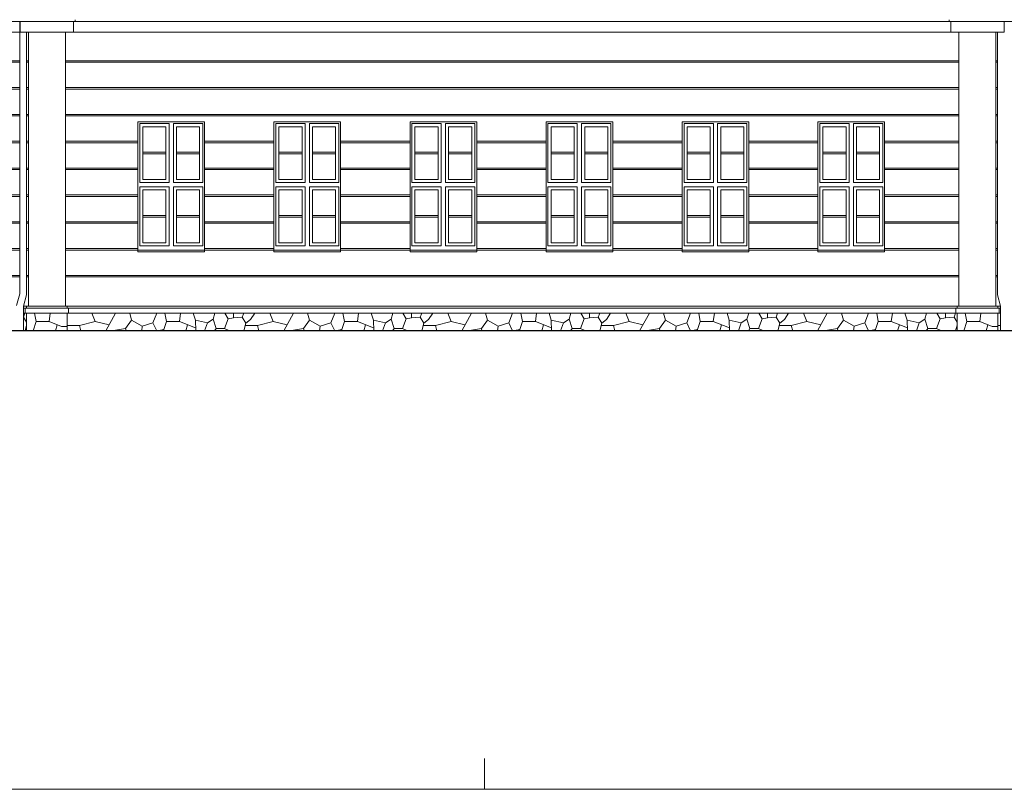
# Model space of a CAD drawing. Extents: x -394022 to -71759, y -12022 to 18278.
# Tile 68 of 91: x -115289 to -99334, y -11422 to 1053. Entities that reach past the tile are written whole.
import ezdxf

# ---------------------------------------------------------------- set-up
doc = ezdxf.new("R2010")
doc.units = 0
doc.header["$MEASUREMENT"] = 0
for name, color, linetype, lineweight in [('ARCH TABELA_Nr_Pióra__21', 7, 'Continuous', 13), ('INWENT ODWODNIENIE_Nr_Pióra__21', 7, 'Continuous', 13), ('INWENT TEREN_Nr_Pióra__1', 7, 'Continuous', 25), ('INWENT. DRZWI_Nr_Pióra__21', 7, 'Continuous', 13), ('INWENT.ŚCIANY_Nr_Pióra__21', 7, 'Continuous', 13)]:
    doc.layers.add(name, color=color, linetype=linetype, lineweight=lineweight)
doc.layers.add('INWENT.ŚCIANY_Nr_Pióra__2', color=7, linetype='Continuous', lineweight=13, true_color=0x7f7f7f)

msp = doc.modelspace()

# ---------------------------------------------------------------- linework, layer by layer
at = {"layer": 'ARCH TABELA_Nr_Pióra__21', "linetype": 'Continuous'}
for p, q in [((-107758.7, -11421.6), (-107758.7, -10921.6)), ((-71758.7, -11421.6), (-128758.7, -11421.6))]:
    msp.add_line(p, q, dxfattribs=at)
at = {"layer": 'INWENT ODWODNIENIE_Nr_Pióra__21', "linetype": 'Continuous'}
for p, q in [((-115288.7, -3390.7), (-115288.7, 1023.2)), ((-115178.7, -3405.2), (-115178.7, 853.2)), ((-99443.7, -3405.2), (-99443.7, 853.2)), ((-115338.7, -3577.3), (-115288.7, -3390.7)), ((-115228.7, -3591.8), (-115178.7, -3405.2)), ((-99393.7, -3591.8), (-99443.7, -3405.2)), ((-115228.7, -3991.8), (-115228.7, -3591.8)), ((-99393.7, -3991.8), (-99393.7, -3591.8))]:
    msp.add_line(p, q, dxfattribs=at)
at = {"layer": 'INWENT TEREN_Nr_Pióra__1', "linetype": 'Continuous'}
msp.add_line((-99008.7, -3991.8), (-118368.7, -3991.8), dxfattribs=at)
at = {"layer": 'INWENT. DRZWI_Nr_Pióra__21', "linetype": 'Continuous'}
for p, q in [((-113343.7, -631.8), (-112868.7, -631.8)), ((-113343.7, -1586.8), (-113343.7, -631.8)), ((-112868.7, -1586.8), (-112868.7, -631.8)), ((-112798.7, -1586.8), (-112798.7, -631.8)), ((-112798.7, -631.8), (-112323.7, -631.8)), ((-112323.7, -1586.8), (-112323.7, -631.8)), ((-111138.7, -631.8), (-110663.7, -631.8)), ((-111138.7, -1586.8), (-111138.7, -631.8)), ((-110663.7, -1586.8), (-110663.7, -631.8)), ((-110593.7, -1586.8), (-110593.7, -631.8)), ((-110593.7, -631.8), (-110118.7, -631.8)), ((-110118.7, -1586.8), (-110118.7, -631.8)), ((-108933.7, -631.8), (-108458.7, -631.8)), ((-108933.7, -1586.8), (-108933.7, -631.8)), ((-108458.7, -1586.8), (-108458.7, -631.8)), ((-108388.7, -1586.8), (-108388.7, -631.8)), ((-108388.7, -631.8), (-107913.7, -631.8)), ((-107913.7, -1586.8), (-107913.7, -631.8)), ((-106728.7, -631.8), (-106253.7, -631.8)), ((-106728.7, -1586.8), (-106728.7, -631.8)), ((-106253.7, -1586.8), (-106253.7, -631.8)), ((-106183.7, -1586.8), (-106183.7, -631.8)), ((-106183.7, -631.8), (-105708.7, -631.8)), ((-105708.7, -1586.8), (-105708.7, -631.8)), ((-104523.7, -631.8), (-104048.7, -631.8)), ((-104523.7, -1586.8), (-104523.7, -631.8)), ((-104048.7, -1586.8), (-104048.7, -631.8)), ((-103978.7, -1586.8), (-103978.7, -631.8)), ((-103978.7, -631.8), (-103503.7, -631.8)), ((-103503.7, -1586.8), (-103503.7, -631.8)), ((-102323.7, -631.8), (-101848.7, -631.8)), ((-102323.7, -1586.8), (-102323.7, -631.8)), ((-101848.7, -1586.8), (-101848.7, -631.8)), ((-101778.7, -1586.8), (-101778.7, -631.8)), ((-101778.7, -631.8), (-101303.7, -631.8)), ((-101303.7, -1586.8), (-101303.7, -631.8)), ((-113293.7, -1536.8), (-113293.7, -681.8)), ((-113293.7, -681.8), (-112918.7, -681.8)), ((-112918.7, -1536.8), (-112918.7, -681.8)), ((-112748.7, -1536.8), (-112748.7, -681.8)), ((-112748.7, -681.8), (-112373.7, -681.8)), ((-112373.7, -1536.8), (-112373.7, -681.8)), ((-111088.7, -1536.8), (-111088.7, -681.8)), ((-111088.7, -681.8), (-110713.7, -681.8)), ((-110713.7, -1536.8), (-110713.7, -681.8)), ((-110543.7, -1536.8), (-110543.7, -681.8)), ((-110543.7, -681.8), (-110168.7, -681.8)), ((-110168.7, -1536.8), (-110168.7, -681.8)), ((-108883.7, -1536.8), (-108883.7, -681.8)), ((-108883.7, -681.8), (-108508.7, -681.8)), ((-108508.7, -1536.8), (-108508.7, -681.8)), ((-108338.7, -1536.8), (-108338.7, -681.8)), ((-108338.7, -681.8), (-107963.7, -681.8)), ((-107963.7, -1536.8), (-107963.7, -681.8)), ((-106678.7, -1536.8), (-106678.7, -681.8)), ((-106678.7, -681.8), (-106303.7, -681.8)), ((-106303.7, -1536.8), (-106303.7, -681.8)), ((-106133.7, -1536.8), (-106133.7, -681.8)), ((-106133.7, -681.8), (-105758.7, -681.8)), ((-105758.7, -1536.8), (-105758.7, -681.8)), ((-104473.7, -1536.8), (-104473.7, -681.8)), ((-104473.7, -681.8), (-104098.7, -681.8)), ((-104098.7, -1536.8), (-104098.7, -681.8)), ((-103928.7, -1536.8), (-103928.7, -681.8)), ((-103928.7, -681.8), (-103553.7, -681.8)), ((-103553.7, -1536.8), (-103553.7, -681.8)), ((-102273.7, -1536.8), (-102273.7, -681.8)), ((-102273.7, -681.8), (-101898.7, -681.8)), ((-101898.7, -1536.8), (-101898.7, -681.8)), ((-101728.7, -1536.8), (-101728.7, -681.8)), ((-101728.7, -681.8), (-101353.7, -681.8)), ((-101353.7, -1536.8), (-101353.7, -681.8)), ((-113293.7, -1093.3), (-112918.7, -1093.3)), ((-112748.7, -1093.3), (-112373.7, -1093.3)), ((-111088.7, -1093.3), (-110713.7, -1093.3)), ((-110543.7, -1093.3), (-110168.7, -1093.3)), ((-108883.7, -1093.3), (-108508.7, -1093.3)), ((-108338.7, -1093.3), (-107963.7, -1093.3)), ((-106678.7, -1093.3), (-106303.7, -1093.3)), ((-106133.7, -1093.3), (-105758.7, -1093.3)), ((-104473.7, -1093.3), (-104098.7, -1093.3)), ((-103928.7, -1093.3), (-103553.7, -1093.3)), ((-102273.7, -1093.3), (-101898.7, -1093.3)), ((-101728.7, -1093.3), (-101353.7, -1093.3)), ((-113293.7, -1119.3), (-112918.7, -1119.3)), ((-112748.7, -1119.3), (-112373.7, -1119.3)), ((-111088.7, -1119.3), (-110713.7, -1119.3)), ((-110543.7, -1119.3), (-110168.7, -1119.3)), ((-108883.7, -1119.3), (-108508.7, -1119.3)), ((-108338.7, -1119.3), (-107963.7, -1119.3)), ((-106678.7, -1119.3), (-106303.7, -1119.3)), ((-106133.7, -1119.3), (-105758.7, -1119.3)), ((-104473.7, -1119.3), (-104098.7, -1119.3)), ((-103928.7, -1119.3), (-103553.7, -1119.3)), ((-102273.7, -1119.3), (-101898.7, -1119.3)), ((-101728.7, -1119.3), (-101353.7, -1119.3)), ((-113343.7, -1586.8), (-112868.7, -1586.8)), ((-113293.7, -1536.8), (-112918.7, -1536.8)), ((-112798.7, -1586.8), (-112323.7, -1586.8)), ((-112748.7, -1536.8), (-112373.7, -1536.8)), ((-111138.7, -1586.8), (-110663.7, -1586.8)), ((-111088.7, -1536.8), (-110713.7, -1536.8)), ((-110593.7, -1586.8), (-110118.7, -1586.8)), ((-110543.7, -1536.8), (-110168.7, -1536.8)), ((-108933.7, -1586.8), (-108458.7, -1586.8)), ((-108883.7, -1536.8), (-108508.7, -1536.8)), ((-108388.7, -1586.8), (-107913.7, -1586.8)), ((-108338.7, -1536.8), (-107963.7, -1536.8)), ((-106728.7, -1586.8), (-106253.7, -1586.8)), ((-106678.7, -1536.8), (-106303.7, -1536.8)), ((-106183.7, -1586.8), (-105708.7, -1586.8)), ((-106133.7, -1536.8), (-105758.7, -1536.8)), ((-104523.7, -1586.8), (-104048.7, -1586.8)), ((-104473.7, -1536.8), (-104098.7, -1536.8)), ((-103978.7, -1586.8), (-103503.7, -1586.8)), ((-103928.7, -1536.8), (-103553.7, -1536.8)), ((-102323.7, -1586.8), (-101848.7, -1586.8)), ((-102273.7, -1536.8), (-101898.7, -1536.8)), ((-101778.7, -1586.8), (-101303.7, -1586.8)), ((-101728.7, -1536.8), (-101353.7, -1536.8)), ((-113343.7, -1656.8), (-112868.7, -1656.8)), ((-113343.7, -1656.8), (-113343.7, -2611.8)), ((-113293.7, -1706.8), (-113293.7, -2561.8)), ((-113293.7, -1706.8), (-112918.7, -1706.8)), ((-112918.7, -1706.8), (-112918.7, -2561.8)), ((-112868.7, -1656.8), (-112868.7, -2611.8)), ((-112798.7, -1656.8), (-112798.7, -2611.8)), ((-112798.7, -1656.8), (-112323.7, -1656.8)), ((-112748.7, -1706.8), (-112748.7, -2561.8)), ((-112748.7, -1706.8), (-112373.7, -1706.8)), ((-112373.7, -1706.8), (-112373.7, -2561.8)), ((-112323.7, -1656.8), (-112323.7, -2611.8)), ((-111138.7, -1656.8), (-110663.7, -1656.8)), ((-111138.7, -1656.8), (-111138.7, -2611.8)), ((-111088.7, -1706.8), (-111088.7, -2561.8)), ((-111088.7, -1706.8), (-110713.7, -1706.8)), ((-110713.7, -1706.8), (-110713.7, -2561.8)), ((-110663.7, -1656.8), (-110663.7, -2611.8)), ((-110593.7, -1656.8), (-110593.7, -2611.8)), ((-110593.7, -1656.8), (-110118.7, -1656.8)), ((-110543.7, -1706.8), (-110543.7, -2561.8)), ((-110543.7, -1706.8), (-110168.7, -1706.8)), ((-110168.7, -1706.8), (-110168.7, -2561.8)), ((-110118.7, -1656.8), (-110118.7, -2611.8)), ((-108933.7, -1656.8), (-108458.7, -1656.8)), ((-108933.7, -1656.8), (-108933.7, -2611.8)), ((-108883.7, -1706.8), (-108883.7, -2561.8)), ((-108883.7, -1706.8), (-108508.7, -1706.8)), ((-108508.7, -1706.8), (-108508.7, -2561.8)), ((-108458.7, -1656.8), (-108458.7, -2611.8)), ((-108388.7, -1656.8), (-108388.7, -2611.8)), ((-108388.7, -1656.8), (-107913.7, -1656.8)), ((-108338.7, -1706.8), (-108338.7, -2561.8)), ((-108338.7, -1706.8), (-107963.7, -1706.8)), ((-107963.7, -1706.8), (-107963.7, -2561.8)), ((-107913.7, -1656.8), (-107913.7, -2611.8)), ((-106728.7, -1656.8), (-106253.7, -1656.8)), ((-106728.7, -1656.8), (-106728.7, -2611.8)), ((-106678.7, -1706.8), (-106678.7, -2561.8)), ((-106678.7, -1706.8), (-106303.7, -1706.8)), ((-106303.7, -1706.8), (-106303.7, -2561.8)), ((-106253.7, -1656.8), (-106253.7, -2611.8)), ((-106183.7, -1656.8), (-106183.7, -2611.8)), ((-106183.7, -1656.8), (-105708.7, -1656.8)), ((-106133.7, -1706.8), (-106133.7, -2561.8)), ((-106133.7, -1706.8), (-105758.7, -1706.8)), ((-105758.7, -1706.8), (-105758.7, -2561.8)), ((-105708.7, -1656.8), (-105708.7, -2611.8)), ((-104523.7, -1656.8), (-104048.7, -1656.8)), ((-104523.7, -1656.8), (-104523.7, -2611.8)), ((-104473.7, -1706.8), (-104473.7, -2561.8)), ((-104473.7, -1706.8), (-104098.7, -1706.8)), ((-104098.7, -1706.8), (-104098.7, -2561.8)), ((-104048.7, -1656.8), (-104048.7, -2611.8)), ((-103978.7, -1656.8), (-103978.7, -2611.8)), ((-103978.7, -1656.8), (-103503.7, -1656.8)), ((-103928.7, -1706.8), (-103928.7, -2561.8)), ((-103928.7, -1706.8), (-103553.7, -1706.8)), ((-103553.7, -1706.8), (-103553.7, -2561.8)), ((-103503.7, -1656.8), (-103503.7, -2611.8)), ((-102323.7, -1656.8), (-101848.7, -1656.8)), ((-102323.7, -1656.8), (-102323.7, -2611.8)), ((-102273.7, -1706.8), (-102273.7, -2561.8)), ((-102273.7, -1706.8), (-101898.7, -1706.8)), ((-101898.7, -1706.8), (-101898.7, -2561.8)), ((-101848.7, -1656.8), (-101848.7, -2611.8)), ((-101778.7, -1656.8), (-101778.7, -2611.8)), ((-101778.7, -1656.8), (-101303.7, -1656.8)), ((-101728.7, -1706.8), (-101728.7, -2561.8)), ((-101728.7, -1706.8), (-101353.7, -1706.8)), ((-101353.7, -1706.8), (-101353.7, -2561.8)), ((-101303.7, -1656.8), (-101303.7, -2611.8)), ((-113293.7, -2121.3), (-112918.7, -2121.3)), ((-113293.7, -2147.3), (-112918.7, -2147.3)), ((-112748.7, -2121.3), (-112373.7, -2121.3)), ((-112748.7, -2147.3), (-112373.7, -2147.3)), ((-111088.7, -2121.3), (-110713.7, -2121.3)), ((-111088.7, -2147.3), (-110713.7, -2147.3)), ((-110543.7, -2121.3), (-110168.7, -2121.3)), ((-110543.7, -2147.3), (-110168.7, -2147.3)), ((-108883.7, -2121.3), (-108508.7, -2121.3)), ((-108883.7, -2147.3), (-108508.7, -2147.3)), ((-108338.7, -2121.3), (-107963.7, -2121.3)), ((-108338.7, -2147.3), (-107963.7, -2147.3)), ((-106678.7, -2121.3), (-106303.7, -2121.3)), ((-106678.7, -2147.3), (-106303.7, -2147.3)), ((-106133.7, -2121.3), (-105758.7, -2121.3)), ((-106133.7, -2147.3), (-105758.7, -2147.3)), ((-104473.7, -2121.3), (-104098.7, -2121.3)), ((-104473.7, -2147.3), (-104098.7, -2147.3)), ((-103928.7, -2121.3), (-103553.7, -2121.3)), ((-103928.7, -2147.3), (-103553.7, -2147.3)), ((-102273.7, -2121.3), (-101898.7, -2121.3)), ((-102273.7, -2147.3), (-101898.7, -2147.3)), ((-101728.7, -2121.3), (-101353.7, -2121.3)), ((-101728.7, -2147.3), (-101353.7, -2147.3)), ((-113343.7, -2611.8), (-112868.7, -2611.8)), ((-113293.7, -2561.8), (-112918.7, -2561.8)), ((-112798.7, -2611.8), (-112323.7, -2611.8)), ((-112748.7, -2561.8), (-112373.7, -2561.8)), ((-111138.7, -2611.8), (-110663.7, -2611.8)), ((-111088.7, -2561.8), (-110713.7, -2561.8)), ((-110593.7, -2611.8), (-110118.7, -2611.8)), ((-110543.7, -2561.8), (-110168.7, -2561.8)), ((-108933.7, -2611.8), (-108458.7, -2611.8)), ((-108883.7, -2561.8), (-108508.7, -2561.8)), ((-108388.7, -2611.8), (-107913.7, -2611.8)), ((-108338.7, -2561.8), (-107963.7, -2561.8)), ((-106728.7, -2611.8), (-106253.7, -2611.8)), ((-106678.7, -2561.8), (-106303.7, -2561.8)), ((-106183.7, -2611.8), (-105708.7, -2611.8)), ((-106133.7, -2561.8), (-105758.7, -2561.8)), ((-104523.7, -2611.8), (-104048.7, -2611.8)), ((-104473.7, -2561.8), (-104098.7, -2561.8)), ((-103978.7, -2611.8), (-103503.7, -2611.8)), ((-103928.7, -2561.8), (-103553.7, -2561.8)), ((-102323.7, -2611.8), (-101848.7, -2611.8)), ((-102273.7, -2561.8), (-101898.7, -2561.8)), ((-101778.7, -2611.8), (-101303.7, -2611.8)), ((-101728.7, -2561.8), (-101353.7, -2561.8))]:
    msp.add_line(p, q, dxfattribs=at)
at = {"layer": 'INWENT.ŚCIANY_Nr_Pióra__2', "linetype": 'Continuous'}
for p, q in [((-115228.7, -3768.9), (-115226.4, -3768.8)), ((-115226.4, -3768.8), (-115203.2, -3701.8)), ((-115178.7, -3848.3), (-115226.4, -3768.8)), ((-115021.6, -3838), (-115046.8, -3701.8)), ((-114793.3, -3701.8), (-114810.7, -3840.7)), ((-114066, -3840.7), (-114120, -3702.5)), ((-113736.5, -3701.8), (-113894.2, -3991.8)), ((-113475.1, -3819.7), (-113572.5, -3952.2)), ((-113506.4, -3701.8), (-113475.1, -3819.7)), ((-113475.1, -3819.7), (-113302.1, -3914.4)), ((-113067.8, -3701.8), (-113131, -3859.8)), ((-112910.9, -3838), (-112936, -3701.8)), ((-112682.6, -3701.8), (-112699.9, -3840.7)), ((-112478, -3701.8), (-112441.3, -3819.8)), ((-112441.3, -3819.8), (-112246.6, -3860.3)), ((-112441.3, -3819.8), (-112436.4, -3991.8)), ((-112246.6, -3860.3), (-112154.7, -3803.5)), ((-112154.7, -3803.5), (-112127, -3701.8)), ((-112154.7, -3803.5), (-112106, -3952.3)), ((-111908.3, -3793.1), (-111969.1, -3952.3)), ((-111962, -3701.8), (-111908.3, -3793.1)), ((-111821.8, -3776.9), (-111908.3, -3793.1)), ((-111823.9, -3701.8), (-111821.8, -3776.9)), ((-111821.8, -3776.9), (-111681.2, -3768.8)), ((-111681.2, -3768.8), (-111658, -3701.8)), ((-111624.4, -3863.4), (-111681.2, -3768.8)), ((-111548.7, -3806.6), (-111624.4, -3863.4)), ((-111479.9, -3701.8), (-111548.7, -3806.6)), ((-111182.3, -3840.7), (-111236.4, -3702.5)), ((-110852.8, -3701.8), (-111010.5, -3991.8)), ((-110591.5, -3819.7), (-110688.8, -3952.2)), ((-110622.7, -3701.8), (-110591.5, -3819.7)), ((-110591.5, -3819.7), (-110418.4, -3914.4)), ((-110184.1, -3701.8), (-110247.3, -3859.8)), ((-110027.2, -3838), (-110052.3, -3701.8)), ((-109798.9, -3701.8), (-109816.2, -3840.7)), ((-109594.3, -3701.8), (-109557.7, -3819.8)), ((-109557.7, -3819.8), (-109363, -3860.3)), ((-109557.7, -3819.8), (-109552.7, -3991.8)), ((-109363, -3860.3), (-109271, -3803.5)), ((-109271, -3803.5), (-109243.3, -3701.8)), ((-109271, -3803.5), (-109222.3, -3952.3)), ((-109024.6, -3793.1), (-109085.4, -3952.3)), ((-109078.4, -3701.8), (-109024.6, -3793.1)), ((-108938.1, -3776.9), (-109024.6, -3793.1)), ((-108940.2, -3701.8), (-108938.1, -3776.9)), ((-108938.1, -3776.9), (-108797.5, -3768.8)), ((-108797.5, -3768.8), (-108774.3, -3701.8)), ((-108740.7, -3863.4), (-108797.5, -3768.8)), ((-108665, -3806.6), (-108740.7, -3863.4)), ((-108596.2, -3701.8), (-108665, -3806.6)), ((-108298.6, -3840.7), (-108352.7, -3702.5)), ((-107969.1, -3701.8), (-108126.8, -3991.8)), ((-107707.8, -3819.7), (-107805.1, -3952.2)), ((-107739, -3701.8), (-107707.8, -3819.7)), ((-107707.8, -3819.7), (-107534.7, -3914.4)), ((-107300.5, -3701.8), (-107363.6, -3859.8)), ((-107143.5, -3838), (-107168.6, -3701.8)), ((-106915.2, -3701.8), (-106932.6, -3840.7)), ((-106710.6, -3701.8), (-106674, -3819.8)), ((-106674, -3819.8), (-106479.3, -3860.3)), ((-106674, -3819.8), (-106669.1, -3991.8)), ((-106479.3, -3860.3), (-106387.3, -3803.5)), ((-106387.3, -3803.5), (-106359.6, -3701.8)), ((-106387.3, -3803.5), (-106338.7, -3952.3)), ((-106140.9, -3793.1), (-106201.8, -3952.3)), ((-106194.7, -3701.8), (-106140.9, -3793.1)), ((-106054.4, -3776.9), (-106140.9, -3793.1)), ((-106056.6, -3701.8), (-106054.4, -3776.9)), ((-106054.4, -3776.9), (-105913.8, -3768.8)), ((-105913.8, -3768.8), (-105890.6, -3701.8)), ((-105857, -3863.4), (-105913.8, -3768.8)), ((-105781.3, -3806.6), (-105857, -3863.4)), ((-105712.5, -3701.8), (-105781.3, -3806.6)), ((-105414.9, -3840.7), (-105469, -3702.5)), ((-105085.5, -3701.8), (-105243.1, -3991.8)), ((-104824.1, -3819.7), (-104921.4, -3952.2)), ((-104855.3, -3701.8), (-104824.1, -3819.7)), ((-104824.1, -3819.7), (-104651, -3914.4)), ((-104416.8, -3701.8), (-104480, -3859.8)), ((-104259.8, -3838), (-104285, -3701.8)), ((-104031.5, -3701.8), (-104048.9, -3840.7)), ((-103826.9, -3701.8), (-103790.3, -3819.8)), ((-103790.3, -3819.8), (-103595.6, -3860.3)), ((-103790.3, -3819.8), (-103785.4, -3991.8)), ((-103595.6, -3860.3), (-103503.7, -3803.5)), ((-103503.7, -3803.5), (-103475.9, -3701.8)), ((-103503.7, -3803.5), (-103455, -3952.3)), ((-103257.3, -3793.1), (-103318.1, -3952.3)), ((-103311, -3701.8), (-103257.3, -3793.1)), ((-103170.7, -3776.9), (-103257.3, -3793.1)), ((-103172.9, -3701.8), (-103170.7, -3776.9)), ((-103170.7, -3776.9), (-103030.1, -3768.8)), ((-103030.1, -3768.8), (-103006.9, -3701.8)), ((-102973.3, -3863.4), (-103030.1, -3768.8)), ((-102897.6, -3806.6), (-102973.3, -3863.4)), ((-102828.8, -3701.8), (-102897.6, -3806.6)), ((-102531.2, -3840.7), (-102585.3, -3702.5)), ((-102201.8, -3701.8), (-102359.5, -3991.8)), ((-101940.4, -3819.7), (-102037.8, -3952.2)), ((-101971.7, -3701.8), (-101940.4, -3819.7)), ((-101940.4, -3819.7), (-101767.3, -3914.4)), ((-101533.1, -3701.8), (-101596.3, -3859.8)), ((-101376.1, -3838), (-101401.3, -3701.8)), ((-101147.8, -3701.8), (-101165.2, -3840.7)), ((-100943.3, -3701.8), (-100906.6, -3819.8)), ((-100906.6, -3819.8), (-100711.9, -3860.3)), ((-100906.6, -3819.8), (-100901.7, -3991.8)), ((-100711.9, -3860.3), (-100620, -3803.5)), ((-100620, -3803.5), (-100592.2, -3701.8)), ((-100620, -3803.5), (-100571.3, -3952.3)), ((-100373.6, -3793.1), (-100434.4, -3952.3)), ((-100427.3, -3701.8), (-100373.6, -3793.1)), ((-100287, -3776.9), (-100373.6, -3793.1)), ((-100289.2, -3701.8), (-100287, -3776.9)), ((-100287, -3776.9), (-100146.4, -3768.8)), ((-100146.4, -3768.8), (-100123.2, -3701.8)), ((-100098.7, -3848.3), (-100146.4, -3768.8)), ((-99941.6, -3838), (-99966.8, -3701.8)), ((-99713.3, -3701.8), (-99730.7, -3840.7)), ((-115178.7, -3899.3), (-115202.2, -3991.8)), ((-115021.6, -3838), (-115071.8, -3991.8)), ((-114810.7, -3840.7), (-115021.6, -3838)), ((-114810.7, -3840.7), (-114610.5, -3919.5)), ((-114707.3, -3991.8), (-114680.1, -3892.1)), ((-114610.5, -3919.5), (-114518.7, -3919.5)), ((-114320.1, -3905.6), (-114518.7, -3905.6)), ((-114066, -3840.7), (-114320.1, -3905.6)), ((-114320.1, -3905.6), (-114297.3, -3991.8)), ((-113840.8, -3893.6), (-114066, -3840.7)), ((-113572.5, -3952.2), (-113799.8, -3991.8)), ((-113565.2, -3991.8), (-113572.5, -3952.2)), ((-113302.1, -3914.4), (-113311.8, -3991.8)), ((-113302.1, -3914.4), (-113131, -3859.8)), ((-113131, -3859.8), (-113067.8, -3991.8)), ((-112954.1, -3970.5), (-113068, -3991.8)), ((-112910.9, -3838), (-112954.1, -3970.5)), ((-112954.1, -3970.5), (-112947.5, -3991.8)), ((-112699.9, -3840.7), (-112910.9, -3838)), ((-112699.9, -3840.7), (-112438.6, -3943.5)), ((-112596.5, -3991.8), (-112569.3, -3892.1)), ((-112292.2, -3991.8), (-112246.6, -3860.3)), ((-112106, -3952.3), (-112132, -3991.8)), ((-112106, -3952.3), (-111969.1, -3952.3)), ((-111969.1, -3952.3), (-111886.7, -3991.8)), ((-111624.4, -3863.4), (-111656.9, -3991.8)), ((-111436.5, -3905.6), (-111635.1, -3905.6)), ((-111182.3, -3840.7), (-111436.5, -3905.6)), ((-111436.5, -3905.6), (-111413.6, -3991.8)), ((-110957.1, -3893.6), (-111182.3, -3840.7)), ((-110688.8, -3952.2), (-110916.1, -3991.8)), ((-110681.5, -3991.8), (-110688.8, -3952.2)), ((-110418.4, -3914.4), (-110428.1, -3991.8)), ((-110418.4, -3914.4), (-110247.3, -3859.8)), ((-110247.3, -3859.8), (-110184.1, -3991.8)), ((-110070.4, -3970.5), (-110184.3, -3991.8)), ((-110027.2, -3838), (-110070.4, -3970.5)), ((-110070.4, -3970.5), (-110063.8, -3991.8)), ((-109816.2, -3840.7), (-110027.2, -3838)), ((-109816.2, -3840.7), (-109555, -3943.5)), ((-109712.8, -3991.8), (-109685.6, -3892.1)), ((-109408.5, -3991.8), (-109363, -3860.3)), ((-109222.3, -3952.3), (-109248.3, -3991.8)), ((-109222.3, -3952.3), (-109085.4, -3952.3)), ((-109085.4, -3952.3), (-109003, -3991.8)), ((-108740.7, -3863.4), (-108773.2, -3991.8)), ((-108552.8, -3905.6), (-108751.4, -3905.6)), ((-108298.6, -3840.7), (-108552.8, -3905.6)), ((-108552.8, -3905.6), (-108529.9, -3991.8)), ((-108073.4, -3893.6), (-108298.6, -3840.7)), ((-107805.1, -3952.2), (-108032.4, -3991.8)), ((-107797.8, -3991.8), (-107805.1, -3952.2)), ((-107534.7, -3914.4), (-107544.4, -3991.8)), ((-107534.7, -3914.4), (-107363.6, -3859.8)), ((-107363.6, -3859.8), (-107300.5, -3991.8)), ((-107186.8, -3970.5), (-107300.6, -3991.8)), ((-107143.5, -3838), (-107186.8, -3970.5)), ((-107186.8, -3970.5), (-107180.1, -3991.8)), ((-106932.6, -3840.7), (-107143.5, -3838)), ((-106932.6, -3840.7), (-106671.3, -3943.5)), ((-106829.1, -3991.8), (-106801.9, -3892.1)), ((-106524.8, -3991.8), (-106479.3, -3860.3)), ((-106338.7, -3952.3), (-106364.6, -3991.8)), ((-106338.7, -3952.3), (-106201.8, -3952.3)), ((-106201.8, -3952.3), (-106119.3, -3991.8)), ((-105857, -3863.4), (-105889.5, -3991.8)), ((-105669.1, -3905.6), (-105867.7, -3905.6)), ((-105414.9, -3840.7), (-105669.1, -3905.6)), ((-105669.1, -3905.6), (-105646.3, -3991.8)), ((-105189.7, -3893.6), (-105414.9, -3840.7)), ((-104921.4, -3952.2), (-105148.8, -3991.8)), ((-104914.1, -3991.8), (-104921.4, -3952.2)), ((-104651, -3914.4), (-104660.7, -3991.8)), ((-104651, -3914.4), (-104480, -3859.8)), ((-104480, -3859.8), (-104416.8, -3991.8)), ((-104303.1, -3970.5), (-104416.9, -3991.8)), ((-104259.8, -3838), (-104303.1, -3970.5)), ((-104303.1, -3970.5), (-104296.5, -3991.8)), ((-104048.9, -3840.7), (-104259.8, -3838)), ((-104048.9, -3840.7), (-103787.6, -3943.5)), ((-103945.4, -3991.8), (-103918.2, -3892.1)), ((-103641.1, -3991.8), (-103595.6, -3860.3)), ((-103455, -3952.3), (-103480.9, -3991.8)), ((-103455, -3952.3), (-103318.1, -3952.3)), ((-103318.1, -3952.3), (-103235.6, -3991.8)), ((-102973.3, -3863.4), (-103005.9, -3991.8)), ((-102785.4, -3905.6), (-102984, -3905.6)), ((-102531.2, -3840.7), (-102785.4, -3905.6)), ((-102785.4, -3905.6), (-102762.6, -3991.8)), ((-102306.1, -3893.6), (-102531.2, -3840.7)), ((-102037.8, -3952.2), (-102265.1, -3991.8)), ((-102030.5, -3991.8), (-102037.8, -3952.2)), ((-101767.3, -3914.4), (-101777, -3991.8)), ((-101767.3, -3914.4), (-101596.3, -3859.8)), ((-101596.3, -3859.8), (-101533.1, -3991.8)), ((-101419.4, -3970.5), (-101533.2, -3991.8)), ((-101376.1, -3838), (-101419.4, -3970.5)), ((-101419.4, -3970.5), (-101412.8, -3991.8)), ((-101165.2, -3840.7), (-101376.1, -3838)), ((-101165.2, -3840.7), (-100903.9, -3943.5)), ((-101061.8, -3991.8), (-101034.6, -3892.1)), ((-100757.4, -3991.8), (-100711.9, -3860.3)), ((-100571.3, -3952.3), (-100597.3, -3991.8)), ((-100571.3, -3952.3), (-100434.4, -3952.3)), ((-100434.4, -3952.3), (-100351.9, -3991.8)), ((-100098.7, -3899.3), (-100122.2, -3991.8)), ((-99941.6, -3838), (-99991.8, -3991.8)), ((-99730.7, -3840.7), (-99941.6, -3838)), ((-99730.7, -3840.7), (-99530.5, -3919.5)), ((-99627.3, -3991.8), (-99600.1, -3892.1)), ((-99530.5, -3919.5), (-99438.7, -3919.5)), ((-99393.7, -3905.6), (-99438.7, -3905.6))]:
    msp.add_line(p, q, dxfattribs=at)
at = {"layer": 'INWENT.ŚCIANY_Nr_Pióra__21', "linetype": 'Continuous'}
for p, q in [((-87868.7, 1023.2), (-127503.7, 1023.2)), ((-115278.7, 853.2), (-115278.7, 1023.2)), ((-114418.7, 853.2), (-114418.7, 1023.2)), ((-114388.7, 1053.2), (-114388.7, 1023.2)), ((-100228.7, 1053.2), (-100228.7, 1023.2)), ((-100198.7, 853.2), (-100198.7, 1023.2)), ((-99338.7, 853.2), (-99338.7, 1023.2)), ((-115288.7, 853.2), (-127473.7, 853.2)), ((-99338.7, 853.2), (-115278.7, 853.2)), ((-115148.7, 853.2), (-115148.7, -3591.8)), ((-114548.7, -3591.8), (-114548.7, 853.2)), ((-100068.7, -3591.8), (-100068.7, 853.2)), ((-99468.7, 853.2), (-99468.7, -3591.8)), ((-126773.7, 388.2), (-115288.7, 388.2)), ((-126773.7, 363.2), (-115288.7, 363.2)), ((-115178.7, 388.2), (-115148.7, 388.2)), ((-115178.7, 363.2), (-115148.7, 363.2)), ((-114548.7, 388.2), (-100068.7, 388.2)), ((-114548.7, 363.2), (-100068.7, 363.2)), ((-99468.7, 388.2), (-99443.7, 388.2)), ((-99468.7, 363.2), (-99443.7, 363.2)), ((-126773.7, -46.8), (-115288.7, -46.8)), ((-126773.7, -71.8), (-115288.7, -71.8)), ((-115178.7, -46.8), (-115148.7, -46.8)), ((-115178.7, -71.8), (-115148.7, -71.8)), ((-114548.7, -46.8), (-100068.7, -46.8)), ((-114548.7, -71.8), (-100068.7, -71.8)), ((-99468.7, -46.8), (-99443.7, -46.8)), ((-99468.7, -71.8), (-99443.7, -71.8)), ((-116265.4, -481.8), (-115288.7, -481.8)), ((-116239.3, -506.8), (-115288.7, -506.8)), ((-115178.7, -481.8), (-115148.7, -481.8)), ((-115178.7, -506.8), (-115148.7, -506.8)), ((-114548.7, -481.8), (-100068.7, -481.8)), ((-114548.7, -506.8), (-100068.7, -506.8)), ((-113373.7, -2711.8), (-113373.7, -601.8)), ((-113373.7, -601.8), (-112293.7, -601.8)), ((-112293.7, -2711.8), (-112293.7, -601.8)), ((-111168.7, -2711.8), (-111168.7, -601.8)), ((-111168.7, -601.8), (-110088.7, -601.8)), ((-110088.7, -2711.8), (-110088.7, -601.8)), ((-108963.7, -2711.8), (-108963.7, -601.8)), ((-108963.7, -601.8), (-107883.7, -601.8)), ((-107883.7, -2711.8), (-107883.7, -601.8)), ((-106758.7, -2711.8), (-106758.7, -601.8)), ((-106758.7, -601.8), (-105678.7, -601.8)), ((-105678.7, -2711.8), (-105678.7, -601.8)), ((-104553.7, -2711.8), (-104553.7, -601.8)), ((-104553.7, -601.8), (-103473.7, -601.8)), ((-103473.7, -2711.8), (-103473.7, -601.8)), ((-102353.7, -2711.8), (-102353.7, -601.8)), ((-102353.7, -601.8), (-101273.7, -601.8)), ((-101273.7, -2711.8), (-101273.7, -601.8)), ((-99468.7, -481.8), (-99443.7, -481.8)), ((-99468.7, -506.8), (-99443.7, -506.8)), ((-115980.2, -916.8), (-115288.7, -916.8)), ((-115971.7, -941.8), (-115288.7, -941.8)), ((-115178.7, -916.8), (-115148.7, -916.8)), ((-115178.7, -941.8), (-115148.7, -941.8)), ((-114548.7, -916.8), (-113373.7, -916.8)), ((-114548.7, -941.8), (-113373.7, -941.8)), ((-112293.7, -916.8), (-111168.7, -916.8)), ((-112293.7, -941.8), (-111168.7, -941.8)), ((-110088.7, -916.8), (-108963.7, -916.8)), ((-110088.7, -941.8), (-108963.7, -941.8)), ((-107883.7, -916.8), (-106758.7, -916.8)), ((-107883.7, -941.8), (-106758.7, -941.8)), ((-105678.7, -916.8), (-104553.7, -916.8)), ((-105678.7, -941.8), (-104553.7, -941.8)), ((-103473.7, -916.8), (-102353.7, -916.8)), ((-103473.7, -941.8), (-102353.7, -941.8)), ((-101273.7, -916.8), (-100068.7, -916.8)), ((-101273.7, -941.8), (-100068.7, -941.8)), ((-99468.7, -916.8), (-99443.7, -916.8)), ((-99468.7, -941.8), (-99443.7, -941.8)), ((-115918.7, -1351.8), (-115288.7, -1351.8)), ((-115918.7, -1376.8), (-115288.7, -1376.8)), ((-115178.7, -1351.8), (-115148.7, -1351.8)), ((-115178.7, -1376.8), (-115148.7, -1376.8)), ((-114548.7, -1351.8), (-113373.7, -1351.8)), ((-114548.7, -1376.8), (-113373.7, -1376.8)), ((-112293.7, -1351.8), (-111168.7, -1351.8)), ((-112293.7, -1376.8), (-111168.7, -1376.8)), ((-110088.7, -1351.8), (-108963.7, -1351.8)), ((-110088.7, -1376.8), (-108963.7, -1376.8)), ((-107883.7, -1351.8), (-106758.7, -1351.8)), ((-107883.7, -1376.8), (-106758.7, -1376.8)), ((-105678.7, -1351.8), (-104553.7, -1351.8)), ((-105678.7, -1376.8), (-104553.7, -1376.8)), ((-103473.7, -1351.8), (-102353.7, -1351.8)), ((-103473.7, -1376.8), (-102353.7, -1376.8)), ((-101273.7, -1351.8), (-100068.7, -1351.8)), ((-101273.7, -1376.8), (-100068.7, -1376.8)), ((-99468.7, -1351.8), (-99443.7, -1351.8)), ((-99468.7, -1376.8), (-99443.7, -1376.8)), ((-115918.7, -1786.8), (-115288.7, -1786.8)), ((-115918.7, -1811.8), (-115288.7, -1811.8)), ((-115178.7, -1786.8), (-115148.7, -1786.8)), ((-115178.7, -1811.8), (-115148.7, -1811.8)), ((-114548.7, -1786.8), (-113373.7, -1786.8)), ((-114548.7, -1811.8), (-113373.7, -1811.8)), ((-112293.7, -1786.8), (-111168.7, -1786.8)), ((-112293.7, -1811.8), (-111168.7, -1811.8)), ((-110088.7, -1786.8), (-108963.7, -1786.8)), ((-110088.7, -1811.8), (-108963.7, -1811.8)), ((-107883.7, -1786.8), (-106758.7, -1786.8)), ((-107883.7, -1811.8), (-106758.7, -1811.8)), ((-105678.7, -1786.8), (-104553.7, -1786.8)), ((-105678.7, -1811.8), (-104553.7, -1811.8)), ((-103473.7, -1786.8), (-102353.7, -1786.8)), ((-103473.7, -1811.8), (-102353.7, -1811.8)), ((-101273.7, -1786.8), (-100068.7, -1786.8)), ((-101273.7, -1811.8), (-100068.7, -1811.8)), ((-99468.7, -1786.8), (-99443.7, -1786.8)), ((-99468.7, -1811.8), (-99443.7, -1811.8)), ((-115918.7, -2221.8), (-115288.7, -2221.8)), ((-115178.7, -2221.8), (-115148.7, -2221.8)), ((-114548.7, -2221.8), (-113373.7, -2221.8)), ((-112293.7, -2221.8), (-111168.7, -2221.8)), ((-110088.7, -2221.8), (-108963.7, -2221.8)), ((-107883.7, -2221.8), (-106758.7, -2221.8)), ((-105678.7, -2221.8), (-104553.7, -2221.8)), ((-103473.7, -2221.8), (-102353.7, -2221.8)), ((-101273.7, -2221.8), (-100068.7, -2221.8)), ((-99468.7, -2221.8), (-99443.7, -2221.8)), ((-115918.7, -2246.8), (-115288.7, -2246.8)), ((-115178.7, -2246.8), (-115148.7, -2246.8)), ((-114548.7, -2246.8), (-113373.7, -2246.8)), ((-112293.7, -2246.8), (-111168.7, -2246.8)), ((-110088.7, -2246.8), (-108963.7, -2246.8)), ((-107883.7, -2246.8), (-106758.7, -2246.8)), ((-105678.7, -2246.8), (-104553.7, -2246.8)), ((-103473.7, -2246.8), (-102353.7, -2246.8)), ((-101273.7, -2246.8), (-100068.7, -2246.8)), ((-99468.7, -2246.8), (-99443.7, -2246.8)), ((-115598.7, -2656.8), (-115288.7, -2656.8)), ((-115598.7, -2681.8), (-115288.7, -2681.8)), ((-115178.7, -2656.8), (-115148.7, -2656.8)), ((-115178.7, -2681.8), (-115148.7, -2681.8)), ((-114548.7, -2656.8), (-113373.7, -2656.8)), ((-114548.7, -2681.8), (-113373.7, -2681.8)), ((-112293.7, -2681.8), (-113373.7, -2681.8)), ((-112293.7, -2711.8), (-113373.7, -2711.8)), ((-112293.7, -2656.8), (-111168.7, -2656.8)), ((-112293.7, -2681.8), (-111168.7, -2681.8)), ((-110088.7, -2681.8), (-111168.7, -2681.8)), ((-110088.7, -2711.8), (-111168.7, -2711.8)), ((-110088.7, -2656.8), (-108963.7, -2656.8)), ((-110088.7, -2681.8), (-108963.7, -2681.8)), ((-107883.7, -2681.8), (-108963.7, -2681.8)), ((-107883.7, -2711.8), (-108963.7, -2711.8)), ((-107883.7, -2656.8), (-106758.7, -2656.8)), ((-107883.7, -2681.8), (-106758.7, -2681.8)), ((-105678.7, -2681.8), (-106758.7, -2681.8)), ((-105678.7, -2711.8), (-106758.7, -2711.8)), ((-105678.7, -2656.8), (-104553.7, -2656.8)), ((-105678.7, -2681.8), (-104553.7, -2681.8)), ((-103473.7, -2681.8), (-104553.7, -2681.8)), ((-103473.7, -2711.8), (-104553.7, -2711.8)), ((-103473.7, -2656.8), (-102353.7, -2656.8)), ((-103473.7, -2681.8), (-102353.7, -2681.8)), ((-101273.7, -2681.8), (-102353.7, -2681.8)), ((-101273.7, -2711.8), (-102353.7, -2711.8)), ((-101273.7, -2656.8), (-100068.7, -2656.8)), ((-101273.7, -2681.8), (-100068.7, -2681.8)), ((-99468.7, -2656.8), (-99443.7, -2656.8)), ((-99468.7, -2681.8), (-99443.7, -2681.8)), ((-115598.7, -3091.8), (-115288.7, -3091.8)), ((-115598.7, -3116.8), (-115288.7, -3116.8)), ((-115178.7, -3091.8), (-115148.7, -3091.8)), ((-115178.7, -3116.8), (-115148.7, -3116.8)), ((-114548.7, -3091.8), (-100068.7, -3091.8)), ((-114548.7, -3116.8), (-100068.7, -3116.8)), ((-99468.7, -3091.8), (-99443.7, -3091.8)), ((-99468.7, -3116.8), (-99443.7, -3116.8)), ((-115228.7, -3591.8), (-99393.7, -3591.8)), ((-115228.7, -3621.8), (-99393.7, -3621.8)), ((-115178.7, -3621.8), (-115198.7, -3621.8)), ((-115198.7, -3621.8), (-115198.7, -3701.8)), ((-115148.7, -3591.8), (-115178.7, -3591.8)), ((-115178.7, -3591.8), (-115178.7, -3621.8)), ((-114548.7, -3591.8), (-114518.7, -3591.8)), ((-114518.7, -3591.8), (-114518.7, -3621.8)), ((-114518.7, -3621.8), (-114498.7, -3621.8)), ((-114498.7, -3621.8), (-114498.7, -3701.8)), ((-100098.7, -3621.8), (-100118.7, -3621.8)), ((-100118.7, -3621.8), (-100118.7, -3701.8)), ((-100068.7, -3591.8), (-100098.7, -3591.8)), ((-100098.7, -3591.8), (-100098.7, -3621.8)), ((-99468.7, -3591.8), (-99438.7, -3591.8)), ((-99438.7, -3591.8), (-99438.7, -3621.8)), ((-99438.7, -3621.8), (-99418.7, -3621.8)), ((-99418.7, -3621.8), (-99418.7, -3701.8)), ((-115228.7, -3701.8), (-99393.7, -3701.8)), ((-115198.7, -3701.8), (-115178.7, -3701.8)), ((-115178.7, -3701.8), (-115178.7, -3991.8)), ((-114498.7, -3701.8), (-114518.7, -3701.8)), ((-114518.7, -3701.8), (-114518.7, -3991.8)), ((-100118.7, -3701.8), (-100098.7, -3701.8)), ((-100098.7, -3701.8), (-100098.7, -3991.8)), ((-99418.7, -3701.8), (-99438.7, -3701.8)), ((-99438.7, -3701.8), (-99438.7, -3991.8))]:
    msp.add_line(p, q, dxfattribs=at)

doc.saveas('drawing.dxf')
